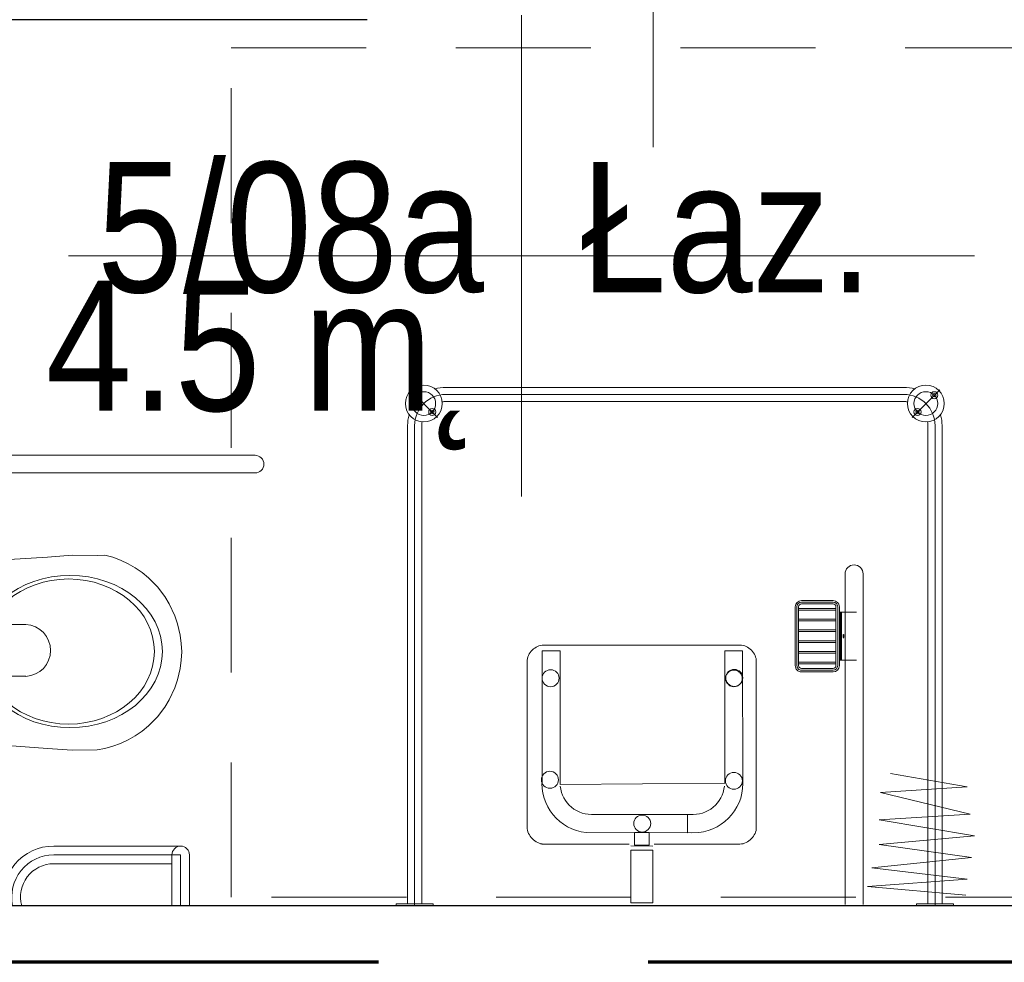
# Model space of a CAD drawing. Header units: centimetres. Extents: x -1631 to 21770, y -8842 to 3590.
# Tile 77 of 87: x 601 to 774, y 1006 to 1172. Entities that reach past the tile are written whole.
import ezdxf

# ---------------------------------------------------------------- set-up
doc = ezdxf.new("R2010")
doc.units = ezdxf.units.CM
doc.linetypes.add('Długa kreska', pattern=[142.875, 95.25, -47.625])
doc.linetypes.add('Ponad', pattern=[39.688, 23.813, -15.875])
for name, color, linetype, lineweight in [('A-ANNO-NOTE', 131, 'Continuous', 9), ('A-AREA-IDEN', 2, 'Continuous', 13), ('A-DETL', 90, 'Continuous', 9), ('A-FLOR-OVHD', 1, 'Ponad', 9), ('A-WALL', 113, 'Continuous', 13), ('P-SANR-FIXT', 6, 'Continuous', 9)]:
    doc.layers.add(name, color=color, linetype=linetype, lineweight=lineweight)
doc.styles.add('Arial_11', font='arial.ttf', dxfattribs={"width": 0.85, "height": 23})

# ---------------------------------------------------------------- blocks, each defined once
blk = doc.blocks.new('miska ustępowa dla N_35_5x54 wisząca koło narożna - Type 1-V7-5_piętro III __10_50 m_ - stan projektowany')
at = {"layer": 'P-SANR-FIXT'}
for p, q in [((-1.4, -3.75), (-4.56, -48.31)), ((29.22, -48.31), (26.4, -3.75)), ((44.09, -84.95), (44.09, -3.75)), ((47.21, -84.95), (47.21, -3.75)), ((4.69, -28.65), (4.69, -31.45)), ((19.8, -28.65), (19.8, -31.45)), ((3.32, -30.06), (6.14, -30.06)), ((18.43, -30.06), (21.25, -30.06)), ((16.4, -38.08), (9.09, -38.08)), ((8.17, -39.35), (8.17, -44.47)), ((17.32, -44.47), (17.32, -39.35)), ((-4.56, -48.31), (-4.88, -52.64)), ((29.58, -52.64), (29.22, -48.31)), ((-24.94, -49.38), (-24.94, -70.25)), ((-23.38, -49.38), (-23.38, -71.81)), ((-21.82, -49.38), (-21.82, -71.81)), ((-4.88, -52.64), (-4.82, -57.07)), ((29.53, -57.07), (29.58, -52.64)), ((-4.82, -57.07), (-4.57, -58.43)), ((29.57, -58.43), (29.53, -57.07)), ((-4.57, -58.43), (-4.19, -59.84)), ((29.19, -59.84), (29.57, -58.43)), ((-4.19, -59.84), (-3.69, -61.21)), ((28.69, -61.21), (29.19, -59.84)), ((-3.69, -61.21), (-3.07, -62.53)), ((-3.07, -62.53), (-2.34, -63.8)), ((27.34, -63.8), (28.07, -62.53)), ((28.07, -62.53), (28.69, -61.21)), ((-2.34, -63.8), (-1.51, -65.01)), ((26.51, -65.01), (27.34, -63.8)), ((-1.51, -65.01), (-0.58, -66.14)), ((25.58, -66.14), (26.51, -65.01)), ((-0.58, -66.14), (1.02, -67.71)), ((1.02, -67.71), (2.75, -69.02)), ((22.25, -69.02), (23.98, -67.71)), ((23.98, -67.71), (25.58, -66.14)), ((2.75, -69.02), (4.01, -69.78)), ((20.99, -69.78), (22.25, -69.02)), ((-32.35, -70.25), (-23.38, -70.25)), ((4.01, -69.78), (6.13, -70.8)), ((6.13, -70.8), (7.56, -71.26)), ((7.56, -71.26), (9.56, -71.73)), ((15.44, -71.73), (17.44, -71.26)), ((17.44, -71.26), (18.87, -70.8)), ((18.87, -70.8), (20.99, -69.78)), ((-23.38, -71.81), (-32.35, -71.81)), ((9.56, -71.73), (11.02, -71.92)), ((11.02, -71.92), (12.5, -72)), ((12.5, -72), (13.98, -71.92)), ((13.98, -71.92), (15.44, -71.73)), ((-23.38, -73.37), (-32.35, -73.37))]:
    blk.add_line(p, q, dxfattribs=at)
for centre in [(4.69, -30.06), (19.8, -30.06)]:
    blk.add_circle(centre, 0.825, dxfattribs=at)
for centre, radius, start, end in [((9.34, -39.23), 1.17, 102.2339, 185.8899), ((16.15, -39.23), 1.17, 354.1101, 77.7661), ((-30.79, -49.38), 8.97, 0, 99.9996), ((-30.79, -49.38), 7.41, 0, 102.1327), ((-30.79, -49.38), 5.85, 0, 105.4382), ((12.74, -44.25), 4.58, 182.8022, 357.1978), ((-23.38, -71.81), 1.56, 0, 90), ((-23.38, -71.81), 1.56, 270, 0), ((45.65, -84.95), 1.56, 180, 360)]:
    blk.add_arc(centre, radius, start, end, dxfattribs=at)
for centre, major_axis, ratio in [((12.55, -52.26), (0, 16.33), 0.823529), ((12.55, -52.01), (0, 15.16), 0.845174)]:
    blk.add_ellipse(centre, major_axis=major_axis, ratio=ratio, dxfattribs=at)
blk = doc.blocks.new('brodzik natryskowy dla N - Type 1-2359079-5_piętro III __10_50 m_ - stan projektowany')
at = {"layer": 'P-SANR-FIXT'}
for p, q in [((-42.55, -7.8), (-42.55, -7.5)), ((-36.05, -7.8), (-42.55, -7.8)), ((-40.55, -7.8), (-40.55, -92.3)), ((-39.3, -7.5), (-39.3, -92.3)), ((-38.05, -7.8), (-38.05, -92.3)), ((-36.05, -7.5), (-36.05, -7.8)), ((-26.61, -7.7), (-26.61, -66.1)), ((-23.41, -66.1), (-23.41, -7.7)), ((14.45, -8.02), (10.54, -8.02)), ((10.54, -8.02), (10.54, -17.29)), ((14.45, -8.02), (14.45, -17.29)), ((49.36, -7.8), (49.36, -7.5)), ((55.86, -7.8), (49.36, -7.8)), ((51.36, -7.8), (51.36, -92.3)), ((52.61, -7.5), (52.61, -92.5)), ((53.86, -7.8), (53.86, -92.3)), ((55.86, -7.5), (55.86, -7.8)), ((-44.73, -9.36), (-27.37, -10.89)), ((-27.37, -10.89), (-44.99, -12.17)), ((-44.99, -12.17), (-28.14, -14.21)), ((-28.14, -14.21), (-45.75, -16)), ((-45.75, -16), (-29.41, -18.3)), ((10.54, -17.29), (14.45, -17.29)), ((-29.41, -18.3), (-46.26, -19.83)), ((-6.64, -19.11), (-6.85, -19.31)), ((-6.41, -18.93), (-6.64, -19.11)), ((-6.17, -18.77), (-6.41, -18.93)), ((-5.92, -18.64), (-6.17, -18.77)), ((-5.66, -18.53), (-5.92, -18.64)), ((-5.39, -18.45), (-5.66, -18.53)), ((-5.12, -18.4), (-5.39, -18.45)), ((-4.84, -18.38), (-5.12, -18.4)), ((10.32, -18.38), (-4.84, -18.38)), ((14.44, -18.04), (10.55, -18.01)), ((13.8, -18.17), (11.19, -18.17)), ((11.19, -18.17), (11.19, -20.44)), ((13.8, -20.44), (13.8, -18.17)), ((30.14, -18.38), (14.73, -18.38)), ((30.36, -18.45), (30.1, -18.4)), ((30.62, -18.53), (30.14, -18.38)), ((30.87, -18.64), (30.62, -18.53)), ((31.12, -18.78), (30.87, -18.64)), ((31.36, -18.94), (31.12, -18.78)), ((31.59, -19.12), (31.36, -18.94)), ((31.81, -19.32), (31.59, -19.12)), ((-46.26, -19.83), (-29.41, -22.64)), ((-7.7, -20.78), (-7.74, -21.05)), ((-7.62, -20.51), (-7.7, -20.78)), ((-7.51, -20.25), (-7.62, -20.51)), ((-7.38, -20), (-7.51, -20.25)), ((-7.23, -19.75), (-7.38, -20)), ((-7.05, -19.52), (-7.23, -19.75)), ((-6.85, -19.31), (-7.05, -19.52)), ((-0.05, -21.08), (0.75, -20.79)), ((0.75, -20.79), (1.58, -20.57)), ((1.58, -20.57), (2.44, -20.44)), ((2.44, -20.44), (4.41, -20.39)), ((22.33, -20.44), (3.78, -20.39)), ((4.41, -20.39), (4.41, -23.62)), ((11.19, -20.44), (13.8, -20.44)), ((23.2, -20.57), (22.33, -20.44)), ((24.03, -20.79), (23.2, -20.57)), ((24.83, -21.08), (24.03, -20.79)), ((32.01, -19.54), (31.81, -19.32)), ((32.19, -19.77), (32.01, -19.54)), ((32.35, -20.02), (32.19, -19.77)), ((32.49, -20.27), (32.35, -20.02)), ((32.6, -20.54), (32.49, -20.27)), ((32.68, -20.81), (32.6, -20.54)), ((32.74, -21.08), (32.68, -20.81)), ((-7.74, -21.05), (-7.74, -50.59)), ((-2.82, -22.95), (-2.2, -22.39)), ((-2.2, -22.39), (-1.53, -21.88)), ((-1.53, -21.88), (-0.81, -21.45)), ((-0.81, -21.45), (-0.05, -21.08)), ((25.59, -21.45), (24.83, -21.08)), ((26.31, -21.88), (25.59, -21.45)), ((26.98, -22.39), (26.31, -21.88)), ((27.59, -22.95), (26.98, -22.39)), ((32.74, -21.36), (32.74, -21.08)), ((32.74, -50.88), (32.74, -21.36)), ((-29.41, -22.64), (-45.5, -23.66)), ((-45.5, -23.66), (-29.67, -27.5)), ((-4.32, -24.95), (-3.88, -24.24)), ((-3.88, -24.24), (-3.38, -23.57)), ((-3.38, -23.57), (-2.82, -22.95)), ((0.76, -24.29), (0.31, -24.56)), ((1.25, -24.05), (0.76, -24.29)), ((1.76, -23.86), (1.25, -24.05)), ((2.29, -23.73), (1.76, -23.86)), ((2.84, -23.64), (2.29, -23.73)), ((3.4, -23.61), (2.84, -23.64)), ((4.41, -23.62), (3.4, -23.61)), ((3.78, -23.62), (21.37, -23.62)), ((21.37, -23.62), (21.94, -23.64)), ((21.94, -23.64), (22.49, -23.73)), ((22.49, -23.73), (23.02, -23.86)), ((23.02, -23.86), (23.53, -24.05)), ((23.53, -24.05), (24.01, -24.29)), ((24.01, -24.29), (24.47, -24.56)), ((28.16, -23.57), (27.59, -22.95)), ((28.66, -24.24), (28.16, -23.57)), ((29.09, -24.95), (28.66, -24.24)), ((-4.98, -26.51), (-4.68, -25.72)), ((-4.68, -25.72), (-4.32, -24.95)), ((-1.19, -26.06), (-1.47, -26.52)), ((-0.87, -25.64), (-1.19, -26.06)), ((-0.51, -25.24), (-0.87, -25.64)), ((-0.12, -24.88), (-0.51, -25.24)), ((0.31, -24.56), (-0.12, -24.88)), ((24.47, -24.56), (24.89, -24.88)), ((24.89, -24.88), (25.29, -25.24)), ((25.29, -25.24), (25.65, -25.64)), ((25.65, -25.64), (25.96, -26.06)), ((25.96, -26.06), (26.24, -26.52)), ((29.46, -25.72), (29.09, -24.95)), ((29.75, -26.51), (29.46, -25.72)), ((-29.67, -27.5), (-44.99, -28.52)), ((-5.32, -28.21), (-5.19, -27.35)), ((-5.19, -27.35), (-4.98, -26.51)), ((-1.89, -27.51), (-2.03, -28.05)), ((-1.71, -27.01), (-1.89, -27.51)), ((-1.47, -26.52), (-1.71, -27.01)), ((26.24, -26.52), (26.48, -27.01)), ((26.48, -27.01), (26.66, -27.51)), ((26.66, -27.51), (26.8, -28.05)), ((29.97, -27.35), (29.75, -26.51)), ((30.1, -28.21), (29.97, -27.35)), ((-44.99, -28.52), (-31.46, -30.82)), ((-5.37, -29.1), (-5.32, -28.21)), ((-5.29, -52.53), (-5.37, -29.1)), ((26.92, -28.93), (-2.15, -29.13)), ((-2.15, -29.13), (-2.15, -52.53)), ((-2.03, -28.05), (-2.11, -28.6)), ((26.8, -28.05), (26.88, -28.6)), ((26.92, -52.53), (26.92, -28.93)), ((30.07, -29.13), (30.07, -52.53)), ((30.15, -29.1), (30.1, -28.21)), ((-5.07, -46.95), (-5.13, -47.08)), ((-4.99, -46.83), (-5.07, -46.95)), ((-4.91, -46.71), (-4.99, -46.83)), ((-4.81, -46.61), (-4.91, -46.71)), ((-4.71, -46.52), (-4.81, -46.61)), ((-4.6, -46.43), (-4.71, -46.52)), ((-4.48, -46.36), (-4.6, -46.43)), ((-4.35, -46.3), (-4.48, -46.36)), ((-4.21, -46.25), (-4.35, -46.3)), ((-4.07, -46.21), (-4.21, -46.25)), ((-3.93, -46.19), (-4.07, -46.21)), ((-3.78, -46.18), (-3.93, -46.19)), ((-3.48, -46.21), (-3.63, -46.19)), ((-3.34, -46.25), (-3.48, -46.21)), ((-3.21, -46.3), (-3.34, -46.25)), ((-3.08, -46.36), (-3.21, -46.3)), ((-2.96, -46.43), (-3.08, -46.36)), ((-2.85, -46.52), (-2.96, -46.43)), ((-2.74, -46.61), (-2.85, -46.52)), ((-2.65, -46.71), (-2.74, -46.61)), ((-2.56, -46.83), (-2.65, -46.71)), ((-2.49, -46.95), (-2.56, -46.83)), ((-2.43, -47.08), (-2.49, -46.95)), ((-5.23, -47.5), (-5.24, -47.65)), ((-5.24, -47.65), (-5.23, -47.79)), ((-5.21, -47.35), (-5.23, -47.5)), ((-5.23, -47.79), (-5.21, -47.94)), ((-5.18, -47.21), (-5.21, -47.35)), ((-5.21, -47.94), (-5.18, -48.08)), ((-5.13, -47.08), (-5.18, -47.21)), ((-5.18, -48.08), (-5.13, -48.21)), ((-5.13, -48.21), (-5.07, -48.34)), ((-5.07, -48.34), (-4.99, -48.46)), ((-4.99, -48.46), (-4.91, -48.58)), ((-4.91, -48.58), (-4.81, -48.68)), ((-4.81, -48.68), (-4.71, -48.77)), ((-2.85, -48.77), (-2.74, -48.68)), ((-2.74, -48.68), (-2.65, -48.58)), ((-2.65, -48.58), (-2.56, -48.46)), ((-2.56, -48.46), (-2.49, -48.34)), ((-2.49, -48.34), (-2.43, -48.21)), ((-2.38, -47.21), (-2.43, -47.08)), ((-2.43, -48.21), (-2.38, -48.08)), ((-2.34, -47.35), (-2.38, -47.21)), ((-2.38, -48.08), (-2.34, -47.94)), ((-2.32, -47.5), (-2.34, -47.35)), ((-2.34, -47.94), (-2.32, -47.79)), ((-2.31, -47.65), (-2.32, -47.5)), ((-2.32, -47.79), (-2.31, -47.65)), ((-22.41, -60.3), (-22.41, -49.9)), ((-22.11, -60.3), (-22.11, -49.9)), ((-21.81, -60.3), (-21.81, -49.9)), ((-21.81, -50.2), (-15.21, -50.2)), ((-21.31, -48.8), (-15.71, -48.8)), ((-21.31, -49.1), (-15.71, -49.1)), ((-21.31, -49.4), (-15.71, -49.4)), ((-15.21, -49.9), (-15.21, -60.3)), ((-14.91, -49.9), (-14.91, -60.3)), ((-14.61, -49.9), (-14.61, -60.3)), ((-4.71, -48.77), (-4.6, -48.86)), ((-4.6, -48.86), (-4.48, -48.93)), ((-4.48, -48.93), (-4.35, -48.99)), ((-4.35, -48.99), (-4.21, -49.04)), ((-4.21, -49.04), (-4.07, -49.08)), ((-4.07, -49.08), (-3.93, -49.1)), ((-3.93, -49.1), (-3.78, -49.11)), ((-3.78, -49.11), (-3.63, -49.1)), ((-3.63, -49.1), (-3.48, -49.08)), ((-3.48, -49.08), (-3.34, -49.04)), ((-3.34, -49.04), (-3.21, -48.99)), ((-3.21, -48.99), (-3.08, -48.93)), ((-3.08, -48.93), (-2.96, -48.86)), ((-2.96, -48.86), (-2.85, -48.77)), ((-22.41, -50.85), (-25.41, -50.85)), ((-22.81, -59.35), (-22.81, -50.85)), ((-22.61, -59.35), (-22.61, -50.85)), ((-21.81, -50.5), (-15.21, -50.5)), ((-21.81, -52.1), (-15.21, -52.1)), ((-7.74, -50.59), (-7.74, -50.87)), ((-7.74, -50.87), (-7.7, -51.14)), ((-7.7, -51.14), (-7.62, -51.41)), ((-7.62, -51.41), (-7.52, -51.68)), ((-7.52, -51.68), (-7.4, -51.93)), ((-7.4, -51.93), (-7.25, -52.17)), ((-7.25, -52.17), (-7.07, -52.4)), ((32.22, -52.21), (32.38, -51.96)), ((32.38, -51.96), (32.51, -51.71)), ((32.51, -51.71), (32.61, -51.44)), ((32.61, -51.44), (32.69, -51.17)), ((32.69, -51.17), (32.74, -50.88)), ((-21.81, -52.4), (-15.21, -52.4)), ((-7.07, -52.4), (-6.88, -52.61)), ((-6.88, -52.61), (-6.67, -52.81)), ((-6.67, -52.81), (-6.44, -52.99)), ((-6.44, -52.99), (-6.2, -53.14)), ((-6.2, -53.14), (-5.95, -53.27)), ((-5.95, -53.27), (-5.69, -53.38)), ((-5.69, -53.38), (-5.41, -53.46)), ((-5.41, -53.46), (-5.13, -53.51)), ((-2.15, -52.53), (-5.29, -52.53)), ((-5.13, -53.51), (29.82, -53.51)), ((26.92, -52.53), (30.07, -52.53)), ((29.82, -53.51), (30.1, -53.51)), ((30.1, -53.51), (30.38, -53.46)), ((30.38, -53.46), (30.65, -53.39)), ((30.65, -53.39), (30.92, -53.28)), ((30.92, -53.28), (31.17, -53.16)), ((31.17, -53.16), (31.41, -53.01)), ((31.41, -53.01), (31.64, -52.84)), ((31.64, -52.84), (31.85, -52.64)), ((31.85, -52.64), (32.05, -52.43)), ((32.05, -52.43), (32.22, -52.21)), ((-21.81, -54), (-15.21, -54)), ((-21.81, -54.3), (-15.21, -54.3)), ((-21.81, -55.9), (-15.21, -55.9)), ((-21.81, -56.2), (-15.21, -56.2)), ((-21.81, -57.8), (-15.21, -57.8)), ((-21.81, -58.1), (-15.21, -58.1)), ((-22.41, -59.35), (-25.41, -59.35)), ((-21.81, -59.7), (-15.21, -59.7)), ((-21.81, -60), (-15.21, -60)), ((-15.71, -60.8), (-21.31, -60.8)), ((-15.71, -61.1), (-21.31, -61.1)), ((-15.71, -61.4), (-21.31, -61.4)), ((-35.25, -93.75), (-40.13, -98.63)), ((48.56, -93.75), (53.43, -98.63)), ((47.11, -96.55), (-33.8, -96.55)), ((-33.8, -97.8), (47.11, -97.8)), ((47.11, -99.05), (-33.8, -99.05))]:
    blk.add_line(p, q, dxfattribs=at)
for centre, radius in [((12.42, -22), 1.5), ((-3.77, -29.55), 1.5), ((28.71, -29.74), 1.5), ((-3.85, -47.74), 1.5), ((28.59, -47.68), 1.5), ((-37.69, -96.19), 3.25), ((51, -96.19), 3.25), ((-37.69, -96.19), 2.1), ((-36.21, -94.7), 0.62), ((-36.21, -94.7), 0.32), ((49.51, -94.7), 0.62), ((51, -96.19), 2.1), ((49.51, -94.7), 0.32), ((-39.18, -97.67), 0.62), ((-39.18, -97.67), 0.32), ((52.48, -97.67), 0.62), ((52.48, -97.67), 0.32)]:
    blk.add_circle(centre, radius, dxfattribs=at)
for centre, radius, start, end in [((-21.31, -49.9), 1.1, 90, 180), ((-21.31, -49.9), 0.8, 90, 180), ((-21.31, -49.9), 0.5, 90, 180), ((-15.71, -49.9), 1.1, 360, 90), ((-15.71, -49.9), 0.8, 360, 90), ((-15.71, -49.9), 0.5, 360, 90), ((-21.31, -60.3), 1.1, 180, 270), ((-21.31, -60.3), 0.8, 180, 270), ((-21.31, -60.3), 0.5, 180, 270), ((-15.71, -60.3), 0.5, 270, 360), ((-15.71, -60.3), 0.8, 270, 360), ((-15.71, -60.3), 1.1, 270, 360), ((-25.01, -66.1), 1.6, 180, 360), ((-33.8, -92.3), 6.75, 180, 196.4965), ((-33.8, -92.3), 5.5, 180, 270), ((-33.8, -92.3), 4.25, 180, 188.8511), ((47.11, -92.3), 5.5, 270, 360), ((47.11, -92.3), 4.25, 351.1489, 360), ((47.11, -92.3), 6.75, 343.5035, 360), ((-33.8, -92.3), 4.25, 261.1489, 270), ((47.11, -92.3), 4.25, 270, 278.8511), ((-33.8, -92.3), 6.75, 253.5035, 270), ((47.11, -92.3), 6.75, 270, 286.4965)]:
    blk.add_arc(centre, radius, start, end, dxfattribs=at)
blk.add_ellipse((-23.14, -55.1), major_axis=(0, 0.325), ratio=0.224951, dxfattribs=at)
blk = doc.blocks.new('METKA_POMIESZCZENIA2 - Rozbudowana krótka - bez ramki-2403173-5_piętro III __10_50 m_ - stan projektowany')
at = {"layer": 'A-AREA-IDEN'}
for p, q in [((0, 0.425), (0, 0)), ((0.0976, 0), (-0.8, 0)), ((-0.8, 0), (0.8, 0)), ((0, 0), (0, -0.425))]:
    blk.add_line(p, q, dxfattribs=at)

msp = doc.modelspace()

# ---------------------------------------------------------------- linework, layer by layer
at = {"layer": 'A-ANNO-NOTE', "lineweight": 13}
msp.add_line((712.38, 1149.83), (712.38, 1239.83), dxfattribs=at)
msp.add_line((712.38, 1149.83), (712.38, 1239.83), dxfattribs=at)
at = {"layer": 'A-DETL', "linetype": 'Długa kreska', "lineweight": 70}
msp.add_line((1235.38, 1005.83), (294.38, 1005.83), dxfattribs=at)
at = {"layer": 'A-FLOR-OVHD'}
for p, q in [((637.87, 1167.33), (787.87, 1167.33)), ((637.87, 1017.33), (637.87, 1167.33)), ((787.87, 1017.33), (637.87, 1017.33))]:
    msp.add_line(p, q, dxfattribs=at)
at = {"layer": 'A-WALL', "color": 7, "lineweight": 25}
for p, q in [((560.88, 1172.33), (661.88, 1172.33)), ((850.38, 1015.83), (560.88, 1015.83))]:
    msp.add_line(p, q, dxfattribs=at)

# ---------------------------------------------------------------- block references
at = {"layer": 'A-AREA-IDEN', "xscale": 99.99999999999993, "yscale": 99.99999999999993, "zscale": 99.99999999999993}
msp.add_blockref('METKA_POMIESZCZENIA2 - Rozbudowana krótka - bez ramki-2403173-5_piętro III __10_50 m_ - stan projektowany', (689.15, 1130.63), dxfattribs=at)
at = {"layer": 'P-SANR-FIXT'}
for name, p, rotation in [('brodzik natryskowy dla N - Type 1-2359079-5_piętro III __10_50 m_ - stan projektowany', (722.88, 1008.33), 180), ('miska ustępowa dla N_35_5x54 wisząca koło narożna - Type 1-V7-5_piętro III __10_50 m_ - stan projektowany', (557.13, 1048.17), 90.00000000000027)]:
    msp.add_blockref(name, p, dxfattribs=dict(at, rotation=rotation))

# ---------------------------------------------------------------- texts
at = {"layer": 'A-AREA-IDEN', "char_height": 23, "line_spacing_factor": 0.936439, "style": 'Arial_11'}
for s, insert, width, attachment_point in [('\\pt84.99995,169.9999,255.00008,340.00003,424.99998,509.99993,595.00011,680.00006,765.00001,849.99996,934.99991,1020.00009,1105.00004,1189.99999,1274.99994,1359.99989,1445.00007,1530.00002,1614.99997,1699.99992,1785.0001,1870.00005,1955,2039.99995,2124.9999,2210.00008,2295.00003,2379.99998,2464.99993,2550.00011,2635.00006,2720.00001;Łaz.', (699.58, 1123.85), 51.765, 7), ('\\pt84.99995,169.9999,255.00008,340.00003,424.99998,509.99993,595.00011,680.00006,765.00001,849.99996,934.99991,1020.00009,1105.00004,1189.99999,1274.99994,1359.99989,1445.00007,1530.00002,1614.99997,1699.99992,1785.0001,1870.00005,1955,2039.99995,2124.9999,2210.00008,2295.00003,2379.99998,2464.99993,2550.00011,2635.00006,2720.00001;5/08a', (682.5, 1123.85), 68, 9), ('\\pt84.99995,169.9999,255.00008,340.00003,424.99998,509.99993,595.00011,680.00006,765.00001,849.99996,934.99991,1020.00009,1105.00004,1189.99999,1274.99994,1359.99989,1445.00007,1530.00002,1614.99997,1699.99992,1785.0001,1870.00005,1955,2039.99995,2124.9999,2210.00008,2295.00003,2379.99998,2464.99993,2550.00011,2635.00006,2720.00001;4.5 m˛', (682.5, 1126.24), 76.5, 3)]:
    msp.add_mtext(s, dxfattribs=dict(at, insert=insert, width=width, attachment_point=attachment_point))

doc.saveas('drawing.dxf')
